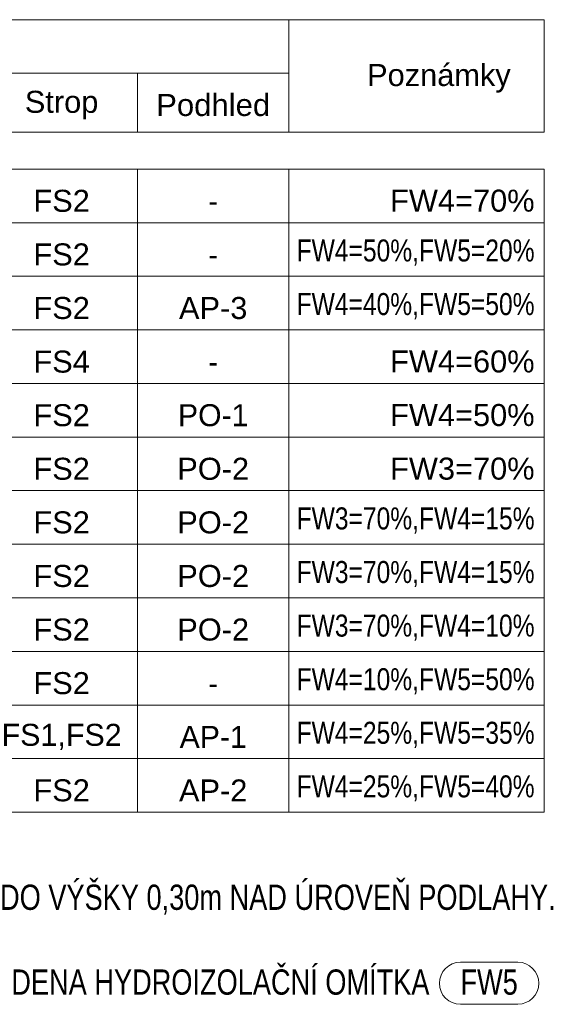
# Model space of a CAD drawing. Header units: millimetres. Extents: x -97971 to 48677, y -63570 to -5533.
# Tile 62 of 65: x 35232 to 37827, y -49418 to -44545. Entities that reach past the tile are written whole.
import ezdxf

# ---------------------------------------------------------------- set-up
doc = ezdxf.new("R2010")
doc.units = ezdxf.units.MM
doc.layers.add('XR$10$LEGENDA - POVRCHY ___1', color=7, linetype='Continuous', lineweight=25)
doc.styles.add('ARIAL', font='ARIAL.TTF')

# ---------------------------------------------------------------- blocks, each defined once
blk = doc.blocks.new('KOMPLEXNÍ OBJEKT_157')
at = {"layer": 'XR$10$LEGENDA - POVRCHY ___1', "color": 7, "linetype": 'Continuous', "lineweight": 13}
for p, q in [((35063.9, -45284.4), (35813.9, -45284.4)), ((35063.9, -45549.7), (35063.9, -45284.4)), ((35813.9, -45549.7), (35813.9, -45284.4)), ((35063.9, -45549.7), (35813.9, -45549.7))]:
    blk.add_line(p, q, dxfattribs=at)
at = {"layer": 'XR$10$LEGENDA - POVRCHY ___1', "color": 7, "linetype": 'Continuous', "lineweight": 25, "insert": (35438.9, -45442.1), "char_height": 108.97, "width": 334, "attachment_point": 5, "style": 'ARIAL'}
blk.add_mtext('\\W1.00;FS2', dxfattribs=at)
blk = doc.blocks.new('KOMPLEXNÍ OBJEKT_158')
at = {"layer": 'XR$10$LEGENDA - POVRCHY ___1', "color": 7, "linetype": 'Continuous', "lineweight": 13}
for p, q in [((35813.9, -45284.4), (36563.9, -45284.4)), ((35813.9, -45549.7), (35813.9, -45284.4)), ((36563.9, -45549.7), (36563.9, -45284.4)), ((35813.9, -45549.7), (36563.9, -45549.7))]:
    blk.add_line(p, q, dxfattribs=at)
at = {"layer": 'XR$10$LEGENDA - POVRCHY ___1', "color": 7, "linetype": 'Continuous', "lineweight": 25, "insert": (36188.9, -45442.1), "char_height": 108.97, "width": 103.825, "attachment_point": 5, "style": 'ARIAL'}
blk.add_mtext('\\W0.97;-', dxfattribs=at)
blk = doc.blocks.new('KOMPLEXNÍ OBJEKT_159')
at = {"layer": 'XR$10$LEGENDA - POVRCHY ___1', "color": 7, "linetype": 'Continuous', "lineweight": 13}
for p, q in [((35063.9, -45549.7), (35813.9, -45549.7)), ((35063.9, -45814.9), (35063.9, -45549.7)), ((35813.9, -45814.9), (35813.9, -45549.7)), ((35063.9, -45814.9), (35813.9, -45814.9))]:
    blk.add_line(p, q, dxfattribs=at)
at = {"layer": 'XR$10$LEGENDA - POVRCHY ___1', "color": 7, "linetype": 'Continuous', "lineweight": 25, "insert": (35438.9, -45707.4), "char_height": 108.97, "width": 334, "attachment_point": 5, "style": 'ARIAL'}
blk.add_mtext('\\W1.00;FS2', dxfattribs=at)
blk = doc.blocks.new('KOMPLEXNÍ OBJEKT_160')
at = {"layer": 'XR$10$LEGENDA - POVRCHY ___1', "color": 7, "linetype": 'Continuous', "lineweight": 13}
for p, q in [((36563.9, -45284.4), (37827.4, -45284.4)), ((36563.9, -45549.7), (36563.9, -45284.4)), ((37827.4, -45549.7), (37827.4, -45284.4)), ((36563.9, -45549.7), (37827.4, -45549.7))]:
    blk.add_line(p, q, dxfattribs=at)
at = {"layer": 'XR$10$LEGENDA - POVRCHY ___1', "color": 7, "linetype": 'Continuous', "lineweight": 13, "insert": (37779.2, -45496.6), "char_height": 108.97, "width": 771.985, "attachment_point": 9, "style": 'ARIAL'}
blk.add_mtext('\\A1;{\\fArial|i0|b0;\\H108.970467;\\W1.000000;\\C7;FW4=70%}\\P', dxfattribs=at)
blk = doc.blocks.new('KOMPLEXNÍ OBJEKT_161')
at = {"layer": 'XR$10$LEGENDA - POVRCHY ___1', "color": 7, "linetype": 'Continuous', "lineweight": 13}
for p, q in [((35063.9, -45814.9), (35813.9, -45814.9)), ((35063.9, -46080.2), (35063.9, -45814.9)), ((35813.9, -46080.2), (35813.9, -45814.9)), ((35063.9, -46080.2), (35813.9, -46080.2))]:
    blk.add_line(p, q, dxfattribs=at)
at = {"layer": 'XR$10$LEGENDA - POVRCHY ___1', "color": 7, "linetype": 'Continuous', "lineweight": 25, "insert": (35438.9, -45972.6), "char_height": 108.97, "width": 334, "attachment_point": 5, "style": 'ARIAL'}
blk.add_mtext('\\W1.00;FS2', dxfattribs=at)
blk = doc.blocks.new('KOMPLEXNÍ OBJEKT_162')
at = {"layer": 'XR$10$LEGENDA - POVRCHY ___1', "color": 7, "linetype": 'Continuous', "lineweight": 13}
for p, q in [((35063.9, -46080.2), (35813.9, -46080.2)), ((35063.9, -46345.4), (35063.9, -46080.2)), ((35813.9, -46345.4), (35813.9, -46080.2)), ((35063.9, -46345.4), (35813.9, -46345.4))]:
    blk.add_line(p, q, dxfattribs=at)
at = {"layer": 'XR$10$LEGENDA - POVRCHY ___1', "color": 7, "linetype": 'Continuous', "lineweight": 25, "insert": (35438.9, -46237.9), "char_height": 108.97, "width": 334, "attachment_point": 5, "style": 'ARIAL'}
blk.add_mtext('\\W1.00;FS4', dxfattribs=at)
blk = doc.blocks.new('KOMPLEXNÍ OBJEKT_163')
at = {"layer": 'XR$10$LEGENDA - POVRCHY ___1', "color": 7, "linetype": 'Continuous', "lineweight": 13}
for p, q in [((35063.9, -46345.4), (35813.9, -46345.4)), ((35063.9, -46610.7), (35063.9, -46345.4)), ((35813.9, -46610.7), (35813.9, -46345.4)), ((35063.9, -46610.7), (35813.9, -46610.7))]:
    blk.add_line(p, q, dxfattribs=at)
at = {"layer": 'XR$10$LEGENDA - POVRCHY ___1', "color": 7, "linetype": 'Continuous', "lineweight": 25, "insert": (35438.9, -46503.1), "char_height": 108.97, "width": 334, "attachment_point": 5, "style": 'ARIAL'}
blk.add_mtext('\\W1.00;FS2', dxfattribs=at)
blk = doc.blocks.new('KOMPLEXNÍ OBJEKT_164')
at = {"layer": 'XR$10$LEGENDA - POVRCHY ___1', "color": 7, "linetype": 'Continuous', "lineweight": 13}
for p, q in [((35813.9, -45814.9), (36563.9, -45814.9)), ((35813.9, -46080.2), (35813.9, -45814.9)), ((36563.9, -46080.2), (36563.9, -45814.9)), ((35813.9, -46080.2), (36563.9, -46080.2))]:
    blk.add_line(p, q, dxfattribs=at)
at = {"layer": 'XR$10$LEGENDA - POVRCHY ___1', "color": 7, "linetype": 'Continuous', "lineweight": 25, "insert": (36188.9, -45972.6), "char_height": 108.97, "width": 394.087, "attachment_point": 5, "style": 'ARIAL'}
blk.add_mtext('\\W1.00;AP-3', dxfattribs=at)
blk = doc.blocks.new('KOMPLEXNÍ OBJEKT_165')
at = {"layer": 'XR$10$LEGENDA - POVRCHY ___1', "color": 7, "linetype": 'Continuous', "lineweight": 13}
for p, q in [((35813.9, -46080.2), (36563.9, -46080.2)), ((35813.9, -46345.4), (35813.9, -46080.2)), ((36563.9, -46345.4), (36563.9, -46080.2)), ((35813.9, -46345.4), (36563.9, -46345.4))]:
    blk.add_line(p, q, dxfattribs=at)
at = {"layer": 'XR$10$LEGENDA - POVRCHY ___1', "color": 7, "linetype": 'Continuous', "lineweight": 25, "insert": (36188.9, -46237.9), "char_height": 108.97, "width": 103.825, "attachment_point": 5, "style": 'ARIAL'}
blk.add_mtext('\\W0.97;-', dxfattribs=at)
blk = doc.blocks.new('KOMPLEXNÍ OBJEKT_166')
at = {"layer": 'XR$10$LEGENDA - POVRCHY ___1', "color": 7, "linetype": 'Continuous', "lineweight": 13}
for p, q in [((35813.9, -46345.4), (36563.9, -46345.4)), ((35813.9, -46610.7), (35813.9, -46345.4)), ((36563.9, -46610.7), (36563.9, -46345.4)), ((35813.9, -46610.7), (36563.9, -46610.7))]:
    blk.add_line(p, q, dxfattribs=at)
at = {"layer": 'XR$10$LEGENDA - POVRCHY ___1', "color": 7, "linetype": 'Continuous', "lineweight": 25, "insert": (36188.9, -46503.1), "char_height": 108.97, "width": 409.1, "attachment_point": 5, "style": 'ARIAL'}
blk.add_mtext('\\W0.98;PO-1', dxfattribs=at)
blk = doc.blocks.new('KOMPLEXNÍ OBJEKT_167')
at = {"layer": 'XR$10$LEGENDA - POVRCHY ___1', "color": 7, "linetype": 'Continuous', "lineweight": 13}
for p, q in [((35813.9, -46610.7), (36563.9, -46610.7)), ((35813.9, -46875.9), (35813.9, -46610.7)), ((36563.9, -46875.9), (36563.9, -46610.7)), ((35813.9, -46875.9), (36563.9, -46875.9))]:
    blk.add_line(p, q, dxfattribs=at)
at = {"layer": 'XR$10$LEGENDA - POVRCHY ___1', "color": 7, "linetype": 'Continuous', "lineweight": 25, "insert": (36188.9, -46768.4), "char_height": 108.97, "width": 410.35, "attachment_point": 5, "style": 'ARIAL'}
blk.add_mtext('\\W1.00;PO-2', dxfattribs=at)
blk = doc.blocks.new('KOMPLEXNÍ OBJEKT_168')
at = {"layer": 'XR$10$LEGENDA - POVRCHY ___1', "color": 7, "linetype": 'Continuous', "lineweight": 13}
for p, q in [((36563.9, -46080.2), (37827.4, -46080.2)), ((36563.9, -46345.4), (36563.9, -46080.2)), ((37827.4, -46345.4), (37827.4, -46080.2)), ((36563.9, -46345.4), (37827.4, -46345.4))]:
    blk.add_line(p, q, dxfattribs=at)
at = {"layer": 'XR$10$LEGENDA - POVRCHY ___1', "color": 7, "linetype": 'Continuous', "lineweight": 13, "insert": (37779.2, -46292.4), "char_height": 108.97, "width": 771.985, "attachment_point": 9, "style": 'ARIAL'}
blk.add_mtext('\\A1;{\\fArial|i0|b0;\\H108.970467;\\W1.000000;\\C7;FW4=60%}\\P', dxfattribs=at)
blk = doc.blocks.new('KOMPLEXNÍ OBJEKT_169')
at = {"layer": 'XR$10$LEGENDA - POVRCHY ___1', "color": 7, "linetype": 'Continuous', "lineweight": 13}
for p, q in [((36563.9, -46345.4), (37827.4, -46345.4)), ((36563.9, -46610.7), (36563.9, -46345.4)), ((37827.4, -46610.7), (37827.4, -46345.4)), ((36563.9, -46610.7), (37827.4, -46610.7))]:
    blk.add_line(p, q, dxfattribs=at)
at = {"layer": 'XR$10$LEGENDA - POVRCHY ___1', "color": 7, "linetype": 'Continuous', "lineweight": 13, "insert": (37779.2, -46557.6), "char_height": 108.97, "width": 771.985, "attachment_point": 9, "style": 'ARIAL'}
blk.add_mtext('\\A1;{\\fArial|i0|b0;\\H108.970467;\\W1.000000;\\C7;FW4=50%}\\P', dxfattribs=at)
blk = doc.blocks.new('KOMPLEXNÍ OBJEKT_170')
at = {"layer": 'XR$10$LEGENDA - POVRCHY ___1', "color": 7, "linetype": 'Continuous', "lineweight": 13}
for p, q in [((36563.9, -46610.7), (37827.4, -46610.7)), ((36563.9, -46875.9), (36563.9, -46610.7)), ((37827.4, -46875.9), (37827.4, -46610.7)), ((36563.9, -46875.9), (37827.4, -46875.9))]:
    blk.add_line(p, q, dxfattribs=at)
at = {"layer": 'XR$10$LEGENDA - POVRCHY ___1', "color": 7, "linetype": 'Continuous', "lineweight": 13, "insert": (37779.2, -46822.9), "char_height": 108.97, "width": 771.985, "attachment_point": 9, "style": 'ARIAL'}
blk.add_mtext('\\A1;{\\fArial|i0|b0;\\H108.970467;\\W1.000000;\\C7;FW3=70%}\\P', dxfattribs=at)
blk = doc.blocks.new('KOMPLEXNÍ OBJEKT_171')
at = {"layer": 'XR$10$LEGENDA - POVRCHY ___1', "color": 7, "linetype": 'Continuous', "lineweight": 13}
for p, q in [((36563.9, -46875.9), (37827.4, -46875.9)), ((36563.9, -47141.2), (36563.9, -46875.9)), ((37827.4, -47141.2), (37827.4, -46875.9)), ((36563.9, -47141.2), (37827.4, -47141.2))]:
    blk.add_line(p, q, dxfattribs=at)
at = {"layer": 'XR$10$LEGENDA - POVRCHY ___1', "color": 7, "linetype": 'Continuous', "lineweight": 13, "insert": (37779.2, -47088.1), "char_height": 108.97, "width": 1224.7, "attachment_point": 9, "style": 'ARIAL'}
blk.add_mtext('\\A1;{\\fArial|i0|b0;\\H108.970467;\\W0.800000;\\C7;FW3=70%,FW4=15%}\\P', dxfattribs=at)
blk = doc.blocks.new('KOMPLEXNÍ OBJEKT_172')
at = {"layer": 'XR$10$LEGENDA - POVRCHY ___1', "color": 7, "linetype": 'Continuous', "lineweight": 13}
for p, q in [((36563.9, -47141.2), (37827.4, -47141.2)), ((36563.9, -47406.4), (36563.9, -47141.2)), ((37827.4, -47406.4), (37827.4, -47141.2)), ((36563.9, -47406.4), (37827.4, -47406.4))]:
    blk.add_line(p, q, dxfattribs=at)
at = {"layer": 'XR$10$LEGENDA - POVRCHY ___1', "color": 7, "linetype": 'Continuous', "lineweight": 13, "insert": (37779.2, -47353.4), "char_height": 108.97, "width": 1224.7, "attachment_point": 9, "style": 'ARIAL'}
blk.add_mtext('\\A1;{\\fArial|i0|b0;\\H108.970467;\\W0.800000;\\C7;FW3=70%,FW4=15%}\\P', dxfattribs=at)
blk = doc.blocks.new('KOMPLEXNÍ OBJEKT_173')
at = {"layer": 'XR$10$LEGENDA - POVRCHY ___1', "color": 7, "linetype": 'Continuous', "lineweight": 13}
for p, q in [((35063.9, -46610.7), (35813.9, -46610.7)), ((35063.9, -46875.9), (35063.9, -46610.7)), ((35813.9, -46875.9), (35813.9, -46610.7)), ((35063.9, -46875.9), (35813.9, -46875.9))]:
    blk.add_line(p, q, dxfattribs=at)
at = {"layer": 'XR$10$LEGENDA - POVRCHY ___1', "color": 7, "linetype": 'Continuous', "lineweight": 25, "insert": (35438.9, -46768.4), "char_height": 108.97, "width": 334, "attachment_point": 5, "style": 'ARIAL'}
blk.add_mtext('\\W1.00;FS2', dxfattribs=at)
blk = doc.blocks.new('KOMPLEXNÍ OBJEKT_174')
at = {"layer": 'XR$10$LEGENDA - POVRCHY ___1', "color": 7, "linetype": 'Continuous', "lineweight": 13}
for p, q in [((35063.9, -46875.9), (35813.9, -46875.9)), ((35063.9, -47141.2), (35063.9, -46875.9)), ((35813.9, -47141.2), (35813.9, -46875.9)), ((35063.9, -47141.2), (35813.9, -47141.2))]:
    blk.add_line(p, q, dxfattribs=at)
at = {"layer": 'XR$10$LEGENDA - POVRCHY ___1', "color": 7, "linetype": 'Continuous', "lineweight": 25, "insert": (35438.9, -47033.6), "char_height": 108.97, "width": 334, "attachment_point": 5, "style": 'ARIAL'}
blk.add_mtext('\\W1.00;FS2', dxfattribs=at)
blk = doc.blocks.new('KOMPLEXNÍ OBJEKT_175')
at = {"layer": 'XR$10$LEGENDA - POVRCHY ___1', "color": 7, "linetype": 'Continuous', "lineweight": 13}
for p, q in [((35063.9, -47141.2), (35813.9, -47141.2)), ((35063.9, -47406.4), (35063.9, -47141.2)), ((35813.9, -47406.4), (35813.9, -47141.2)), ((35063.9, -47406.4), (35813.9, -47406.4))]:
    blk.add_line(p, q, dxfattribs=at)
at = {"layer": 'XR$10$LEGENDA - POVRCHY ___1', "color": 7, "linetype": 'Continuous', "lineweight": 25, "insert": (35438.9, -47298.9), "char_height": 108.97, "width": 334, "attachment_point": 5, "style": 'ARIAL'}
blk.add_mtext('\\W1.00;FS2', dxfattribs=at)
blk = doc.blocks.new('KOMPLEXNÍ OBJEKT_176')
at = {"layer": 'XR$10$LEGENDA - POVRCHY ___1', "color": 7, "linetype": 'Continuous', "lineweight": 13}
for p, q in [((35063.9, -47406.4), (35813.9, -47406.4)), ((35063.9, -47671.7), (35063.9, -47406.4)), ((35813.9, -47671.7), (35813.9, -47406.4)), ((35063.9, -47671.7), (35813.9, -47671.7))]:
    blk.add_line(p, q, dxfattribs=at)
at = {"layer": 'XR$10$LEGENDA - POVRCHY ___1', "color": 7, "linetype": 'Continuous', "lineweight": 25, "insert": (35438.9, -47564.1), "char_height": 108.97, "width": 334, "attachment_point": 5, "style": 'ARIAL'}
blk.add_mtext('\\W1.00;FS2', dxfattribs=at)
blk = doc.blocks.new('KOMPLEXNÍ OBJEKT_177')
at = {"layer": 'XR$10$LEGENDA - POVRCHY ___1', "color": 7, "linetype": 'Continuous', "lineweight": 13}
for p, q in [((35063.9, -47671.7), (35813.9, -47671.7)), ((35063.9, -47936.9), (35063.9, -47671.7)), ((35813.9, -47936.9), (35813.9, -47671.7)), ((35063.9, -47936.9), (35813.9, -47936.9))]:
    blk.add_line(p, q, dxfattribs=at)
at = {"layer": 'XR$10$LEGENDA - POVRCHY ___1', "color": 7, "linetype": 'Continuous', "lineweight": 25, "insert": (35438.9, -47829.4), "char_height": 108.97, "width": 334, "attachment_point": 5, "style": 'ARIAL'}
blk.add_mtext('\\W1.00;FS2', dxfattribs=at)
blk = doc.blocks.new('KOMPLEXNÍ OBJEKT_178')
at = {"layer": 'XR$10$LEGENDA - POVRCHY ___1', "color": 7, "linetype": 'Continuous', "lineweight": 13}
for p, q in [((35063.9, -47936.9), (35813.9, -47936.9)), ((35063.9, -48202.2), (35063.9, -47936.9)), ((35813.9, -48202.2), (35813.9, -47936.9)), ((35063.9, -48202.2), (35813.9, -48202.2))]:
    blk.add_line(p, q, dxfattribs=at)
at = {"layer": 'XR$10$LEGENDA - POVRCHY ___1', "color": 7, "linetype": 'Continuous', "lineweight": 25, "insert": (35438.9, -48094.6), "char_height": 108.97, "width": 654.828, "attachment_point": 5, "style": 'ARIAL'}
blk.add_mtext('\\W0.99;FS1,FS2', dxfattribs=at)
blk = doc.blocks.new('KOMPLEXNÍ OBJEKT_179')
at = {"layer": 'XR$10$LEGENDA - POVRCHY ___1', "color": 7, "linetype": 'Continuous', "lineweight": 13}
for p, q in [((35063.9, -48202.2), (35813.9, -48202.2)), ((35063.9, -48467.4), (35063.9, -48202.2)), ((35813.9, -48467.4), (35813.9, -48202.2)), ((35063.9, -48467.4), (35813.9, -48467.4))]:
    blk.add_line(p, q, dxfattribs=at)
at = {"layer": 'XR$10$LEGENDA - POVRCHY ___1', "color": 7, "linetype": 'Continuous', "lineweight": 25, "insert": (35438.9, -48359.9), "char_height": 108.97, "width": 334, "attachment_point": 5, "style": 'ARIAL'}
blk.add_mtext('\\W1.00;FS2', dxfattribs=at)
blk = doc.blocks.new('KOMPLEXNÍ OBJEKT_180')
at = {"layer": 'XR$10$LEGENDA - POVRCHY ___1', "color": 7, "linetype": 'Continuous', "lineweight": 13}
for p, q in [((36563.9, -47936.9), (37827.4, -47936.9)), ((36563.9, -48202.2), (36563.9, -47936.9)), ((37827.4, -48202.2), (37827.4, -47936.9)), ((36563.9, -48202.2), (37827.4, -48202.2))]:
    blk.add_line(p, q, dxfattribs=at)
at = {"layer": 'XR$10$LEGENDA - POVRCHY ___1', "color": 7, "linetype": 'Continuous', "lineweight": 13, "insert": (37779.2, -48149.1), "char_height": 108.97, "width": 1224.947, "attachment_point": 9, "style": 'ARIAL'}
blk.add_mtext('\\A1;{\\fArial|i0|b0;\\H108.970467;\\W0.800000;\\C7;FW4=25%,FW5=35%}\\P', dxfattribs=at)
blk = doc.blocks.new('KOMPLEXNÍ OBJEKT_181')
at = {"layer": 'XR$10$LEGENDA - POVRCHY ___1', "color": 7, "linetype": 'Continuous', "lineweight": 13}
for p, q in [((36563.9, -47671.7), (37827.4, -47671.7)), ((36563.9, -47936.9), (36563.9, -47671.7)), ((37827.4, -47936.9), (37827.4, -47671.7)), ((36563.9, -47936.9), (37827.4, -47936.9))]:
    blk.add_line(p, q, dxfattribs=at)
at = {"layer": 'XR$10$LEGENDA - POVRCHY ___1', "color": 7, "linetype": 'Continuous', "lineweight": 13, "insert": (37779.2, -47883.9), "char_height": 108.97, "width": 1224.7, "attachment_point": 9, "style": 'ARIAL'}
blk.add_mtext('\\A1;{\\fArial|i0|b0;\\H108.970467;\\W0.800000;\\C7;FW4=10%,FW5=50%}\\P', dxfattribs=at)
blk = doc.blocks.new('KOMPLEXNÍ OBJEKT_182')
at = {"layer": 'XR$10$LEGENDA - POVRCHY ___1', "color": 7, "linetype": 'Continuous', "lineweight": 13}
for p, q in [((36563.9, -47406.4), (37827.4, -47406.4)), ((36563.9, -47671.7), (36563.9, -47406.4)), ((37827.4, -47671.7), (37827.4, -47406.4)), ((36563.9, -47671.7), (37827.4, -47671.7))]:
    blk.add_line(p, q, dxfattribs=at)
at = {"layer": 'XR$10$LEGENDA - POVRCHY ___1', "color": 7, "linetype": 'Continuous', "lineweight": 13, "insert": (37779.2, -47618.6), "char_height": 108.97, "width": 1224.7, "attachment_point": 9, "style": 'ARIAL'}
blk.add_mtext('\\A1;{\\fArial|i0|b0;\\H108.970467;\\W0.800000;\\C7;FW3=70%,FW4=10%}\\P', dxfattribs=at)
blk = doc.blocks.new('KOMPLEXNÍ OBJEKT_183')
at = {"layer": 'XR$10$LEGENDA - POVRCHY ___1', "color": 7, "linetype": 'Continuous', "lineweight": 13}
for p, q in [((35813.9, -47936.9), (36563.9, -47936.9)), ((35813.9, -48202.2), (35813.9, -47936.9)), ((36563.9, -48202.2), (36563.9, -47936.9)), ((35813.9, -48202.2), (36563.9, -48202.2))]:
    blk.add_line(p, q, dxfattribs=at)
at = {"layer": 'XR$10$LEGENDA - POVRCHY ___1', "color": 7, "linetype": 'Continuous', "lineweight": 25, "insert": (36188.9, -48094.6), "char_height": 108.97, "width": 392.774, "attachment_point": 5, "style": 'ARIAL'}
blk.add_mtext('\\W0.98;AP-1', dxfattribs=at)
blk = doc.blocks.new('KOMPLEXNÍ OBJEKT_184')
at = {"layer": 'XR$10$LEGENDA - POVRCHY ___1', "color": 7, "linetype": 'Continuous', "lineweight": 13}
for p, q in [((35813.9, -48202.2), (36563.9, -48202.2)), ((35813.9, -48467.4), (35813.9, -48202.2)), ((36563.9, -48467.4), (36563.9, -48202.2)), ((35813.9, -48467.4), (36563.9, -48467.4))]:
    blk.add_line(p, q, dxfattribs=at)
at = {"layer": 'XR$10$LEGENDA - POVRCHY ___1', "color": 7, "linetype": 'Continuous', "lineweight": 25, "insert": (36188.9, -48359.9), "char_height": 108.97, "width": 394.087, "attachment_point": 5, "style": 'ARIAL'}
blk.add_mtext('\\W1.00;AP-2', dxfattribs=at)
blk = doc.blocks.new('KOMPLEXNÍ OBJEKT_185')
at = {"layer": 'XR$10$LEGENDA - POVRCHY ___1', "color": 7, "linetype": 'Continuous', "lineweight": 13}
for p, q in [((35813.9, -45549.7), (36563.9, -45549.7)), ((35813.9, -45814.9), (35813.9, -45549.7)), ((36563.9, -45814.9), (36563.9, -45549.7)), ((35813.9, -45814.9), (36563.9, -45814.9))]:
    blk.add_line(p, q, dxfattribs=at)
at = {"layer": 'XR$10$LEGENDA - POVRCHY ___1', "color": 7, "linetype": 'Continuous', "lineweight": 25, "insert": (36188.9, -45707.4), "char_height": 108.97, "width": 103.825, "attachment_point": 5, "style": 'ARIAL'}
blk.add_mtext('\\W0.97;-', dxfattribs=at)
blk = doc.blocks.new('KOMPLEXNÍ OBJEKT_186')
at = {"layer": 'XR$10$LEGENDA - POVRCHY ___1', "color": 7, "linetype": 'Continuous', "lineweight": 13}
for p, q in [((35813.9, -46875.9), (36563.9, -46875.9)), ((35813.9, -47141.2), (35813.9, -46875.9)), ((36563.9, -47141.2), (36563.9, -46875.9)), ((35813.9, -47141.2), (36563.9, -47141.2))]:
    blk.add_line(p, q, dxfattribs=at)
at = {"layer": 'XR$10$LEGENDA - POVRCHY ___1', "color": 7, "linetype": 'Continuous', "lineweight": 25, "insert": (36188.9, -47033.6), "char_height": 108.97, "width": 410.35, "attachment_point": 5, "style": 'ARIAL'}
blk.add_mtext('\\W1.00;PO-2', dxfattribs=at)
blk = doc.blocks.new('KOMPLEXNÍ OBJEKT_187')
at = {"layer": 'XR$10$LEGENDA - POVRCHY ___1', "color": 7, "linetype": 'Continuous', "lineweight": 13}
for p, q in [((35813.9, -47141.2), (36563.9, -47141.2)), ((35813.9, -47406.4), (35813.9, -47141.2)), ((36563.9, -47406.4), (36563.9, -47141.2)), ((35813.9, -47406.4), (36563.9, -47406.4))]:
    blk.add_line(p, q, dxfattribs=at)
at = {"layer": 'XR$10$LEGENDA - POVRCHY ___1', "color": 7, "linetype": 'Continuous', "lineweight": 25, "insert": (36188.9, -47298.9), "char_height": 108.97, "width": 410.35, "attachment_point": 5, "style": 'ARIAL'}
blk.add_mtext('\\W1.00;PO-2', dxfattribs=at)
blk = doc.blocks.new('KOMPLEXNÍ OBJEKT_188')
at = {"layer": 'XR$10$LEGENDA - POVRCHY ___1', "color": 7, "linetype": 'Continuous', "lineweight": 13}
for p, q in [((35813.9, -47406.4), (36563.9, -47406.4)), ((35813.9, -47671.7), (35813.9, -47406.4)), ((36563.9, -47671.7), (36563.9, -47406.4)), ((35813.9, -47671.7), (36563.9, -47671.7))]:
    blk.add_line(p, q, dxfattribs=at)
at = {"layer": 'XR$10$LEGENDA - POVRCHY ___1', "color": 7, "linetype": 'Continuous', "lineweight": 25, "insert": (36188.9, -47564.1), "char_height": 108.97, "width": 410.35, "attachment_point": 5, "style": 'ARIAL'}
blk.add_mtext('\\W1.00;PO-2', dxfattribs=at)
blk = doc.blocks.new('KOMPLEXNÍ OBJEKT_189')
at = {"layer": 'XR$10$LEGENDA - POVRCHY ___1', "color": 7, "linetype": 'Continuous', "lineweight": 13}
for p, q in [((35813.9, -47671.7), (36563.9, -47671.7)), ((35813.9, -47936.9), (35813.9, -47671.7)), ((36563.9, -47936.9), (36563.9, -47671.7)), ((35813.9, -47936.9), (36563.9, -47936.9))]:
    blk.add_line(p, q, dxfattribs=at)
at = {"layer": 'XR$10$LEGENDA - POVRCHY ___1', "color": 7, "linetype": 'Continuous', "lineweight": 25, "insert": (36188.9, -47829.4), "char_height": 108.97, "width": 103.825, "attachment_point": 5, "style": 'ARIAL'}
blk.add_mtext('\\W0.97;-', dxfattribs=at)
blk = doc.blocks.new('KOMPLEXNÍ OBJEKT_201')
at = {"layer": 'XR$10$LEGENDA - POVRCHY ___1', "color": 7, "linetype": 'Continuous', "lineweight": 13}
for p, q in [((36563.9, -48202.2), (37827.4, -48202.2)), ((36563.9, -48467.4), (36563.9, -48202.2)), ((37827.4, -48467.4), (37827.4, -48202.2)), ((36563.9, -48467.4), (37827.4, -48467.4))]:
    blk.add_line(p, q, dxfattribs=at)
at = {"layer": 'XR$10$LEGENDA - POVRCHY ___1', "color": 7, "linetype": 'Continuous', "lineweight": 13, "insert": (37779.2, -48414.4), "char_height": 108.97, "width": 1224.947, "attachment_point": 9, "style": 'ARIAL'}
blk.add_mtext('\\A1;{\\fArial|i0|b0;\\H108.970467;\\W0.800000;\\C7;FW4=25%,FW5=40%}\\P', dxfattribs=at)
blk = doc.blocks.new('KOMPLEXNÍ OBJEKT_202')
at = {"layer": 'XR$10$LEGENDA - POVRCHY ___1', "color": 7, "linetype": 'Continuous', "lineweight": 13}
for p, q in [((36563.9, -45814.9), (37827.4, -45814.9)), ((36563.9, -46080.2), (36563.9, -45814.9)), ((37827.4, -46080.2), (37827.4, -45814.9)), ((36563.9, -46080.2), (37827.4, -46080.2))]:
    blk.add_line(p, q, dxfattribs=at)
at = {"layer": 'XR$10$LEGENDA - POVRCHY ___1', "color": 7, "linetype": 'Continuous', "lineweight": 13, "insert": (37779.2, -46027.1), "char_height": 108.97, "width": 1224.947, "attachment_point": 9, "style": 'ARIAL'}
blk.add_mtext('\\A1;{\\fArial|i0|b0;\\H108.970467;\\W0.800000;\\C7;FW4=40%,FW5=50%}\\P', dxfattribs=at)
blk = doc.blocks.new('KOMPLEXNÍ OBJEKT_203')
at = {"layer": 'XR$10$LEGENDA - POVRCHY ___1', "color": 7, "linetype": 'Continuous', "lineweight": 13}
for p, q in [((36563.9, -45549.7), (37827.4, -45549.7)), ((36563.9, -45814.9), (36563.9, -45549.7)), ((37827.4, -45814.9), (37827.4, -45549.7)), ((36563.9, -45814.9), (37827.4, -45814.9))]:
    blk.add_line(p, q, dxfattribs=at)
at = {"layer": 'XR$10$LEGENDA - POVRCHY ___1', "color": 7, "linetype": 'Continuous', "lineweight": 13, "insert": (37779.2, -45761.9), "char_height": 108.97, "width": 1224.947, "attachment_point": 9, "style": 'ARIAL'}
blk.add_mtext('\\A1;{\\fArial|i0|b0;\\H108.970467;\\W0.800000;\\C7;FW4=50%,FW5=20%}\\P', dxfattribs=at)

msp = doc.modelspace()

# ---------------------------------------------------------------- linework, layer by layer
at = {"layer": 'XR$10$LEGENDA - POVRCHY ___1', "color": 7, "linetype": 'Continuous', "lineweight": 13}
for p, q in [((37827.4, -44544.8), (33263.9, -44544.8)), ((36563.9, -45101.8), (36563.9, -44544.8)), ((37827.4, -45101.8), (37827.4, -44544.8)), ((33263.9, -44810), (36563.9, -44810)), ((35813.9, -45101.8), (35813.9, -44810)), ((37827.4, -45101.8), (33263.9, -45101.8)), ((37696.1, -49210), (37412.5, -49210)), ((37696.1, -49418.3), (37412.5, -49418.3))]:
    msp.add_line(p, q, dxfattribs=at)
for centre, start, end in [((37412.5, -49314.1), 90, 270), ((37696.1, -49314.1), 270, 90)]:
    msp.add_arc(centre, 104.2, start, end, dxfattribs=at)

# ---------------------------------------------------------------- block references
at = {"layer": 'XR$10$LEGENDA - POVRCHY ___1', "color": 7, "linetype": 'Continuous', "lineweight": 25}
for name in ['KOMPLEXNÍ OBJEKT_157', 'KOMPLEXNÍ OBJEKT_158', 'KOMPLEXNÍ OBJEKT_159', 'KOMPLEXNÍ OBJEKT_185', 'KOMPLEXNÍ OBJEKT_161', 'KOMPLEXNÍ OBJEKT_164', 'KOMPLEXNÍ OBJEKT_162', 'KOMPLEXNÍ OBJEKT_165', 'KOMPLEXNÍ OBJEKT_163', 'KOMPLEXNÍ OBJEKT_166', 'KOMPLEXNÍ OBJEKT_173', 'KOMPLEXNÍ OBJEKT_167', 'KOMPLEXNÍ OBJEKT_174', 'KOMPLEXNÍ OBJEKT_186', 'KOMPLEXNÍ OBJEKT_175', 'KOMPLEXNÍ OBJEKT_187', 'KOMPLEXNÍ OBJEKT_176', 'KOMPLEXNÍ OBJEKT_188', 'KOMPLEXNÍ OBJEKT_177', 'KOMPLEXNÍ OBJEKT_189', 'KOMPLEXNÍ OBJEKT_178', 'KOMPLEXNÍ OBJEKT_183', 'KOMPLEXNÍ OBJEKT_179', 'KOMPLEXNÍ OBJEKT_184']:
    msp.add_blockref(name, (0, 0), dxfattribs=at)
at = {"layer": 'XR$10$LEGENDA - POVRCHY ___1', "color": 7, "linetype": 'Continuous', "lineweight": 13}
for name in ['KOMPLEXNÍ OBJEKT_160', 'KOMPLEXNÍ OBJEKT_203', 'KOMPLEXNÍ OBJEKT_202', 'KOMPLEXNÍ OBJEKT_168', 'KOMPLEXNÍ OBJEKT_169', 'KOMPLEXNÍ OBJEKT_170', 'KOMPLEXNÍ OBJEKT_171', 'KOMPLEXNÍ OBJEKT_172', 'KOMPLEXNÍ OBJEKT_182', 'KOMPLEXNÍ OBJEKT_181', 'KOMPLEXNÍ OBJEKT_180', 'KOMPLEXNÍ OBJEKT_201']:
    msp.add_blockref(name, (0, 0), dxfattribs=at)

# ---------------------------------------------------------------- texts
at = {"layer": 'XR$10$LEGENDA - POVRCHY ___1', "color": 7, "linetype": 'Continuous', "lineweight": 25, "char_height": 108.97, "attachment_point": 5, "style": 'ARIAL'}
for s, insert, width in [('\\W1.00;Poznámky', (37305.8, -44835.1), 768.4), ('\\W1.00;Strop', (35438.9, -44967.7), 419.52), ('\\W1.01;Podhled', (36188.9, -44967.7), 617.825)]:
    msp.add_mtext(s, dxfattribs=dict(at, insert=insert, width=width))
at = {"layer": 'XR$10$LEGENDA - POVRCHY ___1', "color": 7, "linetype": 'Continuous', "lineweight": 13, "char_height": 125, "attachment_point": 7, "style": 'ARIAL'}
for s, insert, width in [('\\W0.77; DO VÝŠKY 0,30m NAD ÚROVEŇ PODLAHY.', (35096.9, -48974.1), 2832.895), ('\\W0.77;- POD KERAMICKÝMI OBKLADY NA STÁVAJÍCÍCH OBVODOVÝCH STĚNÁCH A STĚNÁCH PŘILEHLÝCH K ZEMINĚ  BUDE PROVEDENA HYDROIZOLAČNÍ OMÍTKA ', (27032.1, -49372.5), 10305.87), ('\\W0.77;FW5', (37412.5, -49372.5), 331.416)]:
    msp.add_mtext(s, dxfattribs=dict(at, insert=insert, width=width))

doc.saveas('drawing.dxf')
